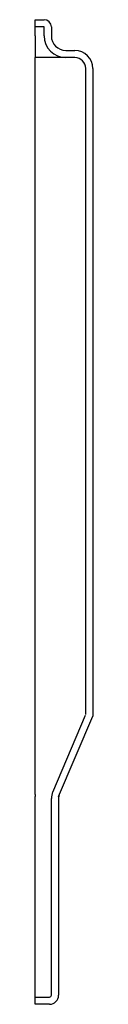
# Model space of a CAD drawing. Header units: millimetres. Extents: x 4558.984 to 4559.016, y 3083.283 to 3083.828.
import ezdxf

# ---------------------------------------------------------------- set-up
doc = ezdxf.new("R2010")
doc.units = ezdxf.units.MM
doc.layers.add('SANINDUSA', color=3, linetype='Continuous')

msp = doc.modelspace()

# ---------------------------------------------------------------- linework, layer by layer
at = {"layer": 'SANINDUSA'}
for p, q in [((4558.98426, 3083.82381), (4558.98426, 3083.82781)), ((4558.98426, 3083.82781), (4558.98926, 3083.82781)), ((4558.98426, 3083.81881), (4558.98426, 3083.82381)), ((4558.98926, 3083.82381), (4558.98426, 3083.82381)), ((4558.98926, 3083.81881), (4558.98926, 3083.82381)), ((4558.99326, 3083.82381), (4558.99326, 3083.81881)), ((4558.98426, 3083.81881), (4558.98426, 3083.80681)), ((4558.98526, 3083.80681), (4558.98426, 3083.80681)), ((4558.98426, 3083.80081), (4558.98426, 3083.80681)), ((4559.00126, 3083.80681), (4558.98526, 3083.80681)), ((4559.00126, 3083.81081), (4559.00626, 3083.81081)), ((4559.00626, 3083.80681), (4559.00126, 3083.80681)), ((4558.98426, 3083.44831), (4558.98426, 3083.80081)), ((4559.01226, 3083.44331), (4559.01226, 3083.80081)), ((4559.01626, 3083.80081), (4559.01626, 3083.44228)), ((4558.98426, 3083.44811), (4558.98426, 3083.44831)), ((4558.98426, 3083.39887), (4558.98426, 3083.44811)), ((4558.99399, 3083.40032), (4559.01218, 3083.44291)), ((4558.99726, 3083.39781), (4559.01626, 3083.44228)), ((4558.98426, 3083.39887), (4558.98426, 3083.39788)), ((4558.98426, 3083.28772), (4558.98426, 3083.39788)), ((4558.99726, 3083.39781), (4558.99726, 3083.28781)), ((4558.99326, 3083.28781), (4558.99326, 3083.39679)), ((4558.98426, 3083.28681), (4558.98426, 3083.28772)), ((4558.98426, 3083.28281), (4558.98426, 3083.28681)), ((4558.98426, 3083.28681), (4558.99226, 3083.28681)), ((4558.99226, 3083.28281), (4558.98426, 3083.28281))]:
    msp.add_line(p, q, dxfattribs=at)
for centre, radius, start, end in [((4558.98926, 3083.82381), 0.004, 0, 90), ((4559.00126, 3083.81881), 0.012, 180, 270), ((4559.00126, 3083.81881), 0.008, 180, 270), ((4559.00626, 3083.80081), 0.01, 0, 90), ((4559.00626, 3083.80081), 0.006, 0, 90), ((4559.00226, 3083.39679), 0.009, 156.8669, 180), ((4559.00226, 3083.39679), 0.005, 156.8669, 180), ((4558.99226, 3083.28781), 0.005, 270, 0), ((4558.99226, 3083.28781), 0.001, 270, 0)]:
    msp.add_arc(centre, radius, start, end, dxfattribs=at)

doc.saveas('drawing.dxf')
